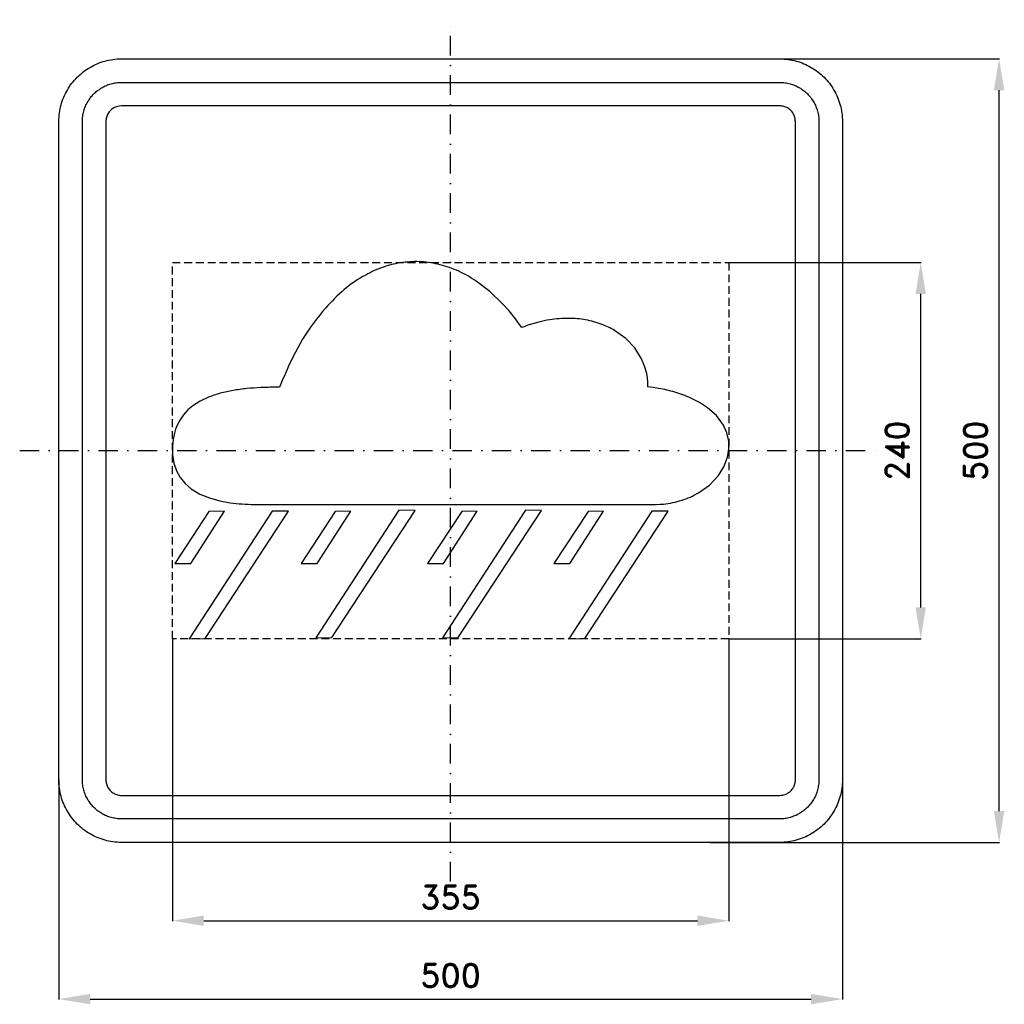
# Model space of a CAD drawing. Header units: millimetres. Extents: x -275 to 353, y -353 to 275.
import ezdxf

# ---------------------------------------------------------------- set-up
doc = ezdxf.new("R2010")
doc.units = ezdxf.units.MM
doc.header["$LTSCALE"] = 5
doc.linetypes.add('ČERCHOVANÁX2', pattern=[2, 1, -0.5, 0, -0.5])
doc.linetypes.add('ČÁRKOVANÁX2', pattern=[1.5, 1, -0.5])
doc.layers.add('Kóty', color=2, linetype='Continuous')
doc.layers.add('Značka', color=7, linetype='Continuous')
doc.styles.get("Standard").update_dxf_attribs({"font": 'romand.shx', "height": 15})
doc.dimstyles.get("Standard").update_dxf_attribs({"dimtxt": 15, "dimasz": 20, "dimexe": 0.18, "dimexo": 0.0625, "dimgap": 7.5, "dimtad": 1, "dimdec": 0, "dimzin": 0, "dimdsep": 46, "dimtxsty": 'Standard', "dimcen": 0.09, "dimadec": 0, "dimazin": 0, "dimtfac": 1, "dimtdec": 0, "dimtofl": 0, "dimtmove": 0, "dimatfit": 3, "dimfxl": 1, "dimtolj": 1, "dimtzin": 0, "dimarcsym": 0})

# ---------------------------------------------------------------- blocks, each defined once
blk = doc.blocks.new('*D0')
at = {"layer": 'Defpoints', "color": 0, "transparency": 16777216}
for p in [(151.8, 250), (350, 250), (165.85, -250)]:
    blk.add_point(p, dxfattribs=at)
at = {"layer": 'Kóty', "color": 0, "lineweight": -2, "transparency": 16777216}
for p, q in [((151.86, 250), (350.18, 250)), ((350, -230), (350, 230)), ((165.91, -250), (350.18, -250))]:
    blk.add_line(p, q, dxfattribs=at)
at = {"layer": 'Kóty', "color": 0, "transparency": 16777216}
for points in [[(346.67, 230), (353.33, 230), (350, 250)], [(346.67, -230), (353.33, -230), (350, -250)]]:
    blk.add_solid(points, dxfattribs=at)
at = {"layer": 'Kóty', "color": 0, "transparency": 16777216, "insert": (335, 0), "char_height": 15, "attachment_point": 5, "rotation": 90}
blk.add_mtext('\\A1;500', dxfattribs=at)
blk = doc.blocks.new('*D1')
at = {"layer": 'Defpoints', "color": 0, "transparency": 16777216}
for p in [(250, -192.5), (-250, -210), (250, -350)]:
    blk.add_point(p, dxfattribs=at)
at = {"layer": 'Kóty', "color": 0, "lineweight": -2, "transparency": 16777216}
for p, q in [((250, -192.56), (250, -350.18)), ((-250, -210.06), (-250, -350.18)), ((-230, -350), (230, -350))]:
    blk.add_line(p, q, dxfattribs=at)
at = {"layer": 'Kóty', "color": 0, "transparency": 16777216}
for points in [[(-230, -346.67), (-230, -353.33), (-250, -350)], [(230, -346.67), (230, -353.33), (250, -350)]]:
    blk.add_solid(points, dxfattribs=at)
at = {"layer": 'Kóty', "color": 0, "transparency": 16777216, "insert": (0, -335), "char_height": 15, "attachment_point": 5}
blk.add_mtext('\\A1;500', dxfattribs=at)
blk = doc.blocks.new('*D2')
at = {"layer": 'Defpoints', "color": 0, "transparency": 16777216}
for p in [(-177.5, -120), (177.5, -120), (177.5, -300)]:
    blk.add_point(p, dxfattribs=at)
at = {"layer": 'Kóty', "color": 0, "lineweight": -2, "transparency": 16777216}
for p, q in [((-177.5, -120.06), (-177.5, -300.18)), ((177.5, -120.06), (177.5, -300.18)), ((-157.5, -300), (157.5, -300))]:
    blk.add_line(p, q, dxfattribs=at)
at = {"layer": 'Kóty', "color": 0, "transparency": 16777216}
for points in [[(-157.5, -296.67), (-157.5, -303.33), (-177.5, -300)], [(157.5, -296.67), (157.5, -303.33), (177.5, -300)]]:
    blk.add_solid(points, dxfattribs=at)
at = {"layer": 'Kóty', "color": 0, "transparency": 16777216, "insert": (0, -285), "char_height": 15, "attachment_point": 5}
blk.add_mtext('\\A1;355', dxfattribs=at)
blk = doc.blocks.new('*D3')
at = {"layer": 'Defpoints', "color": 0, "transparency": 16777216}
for p in [(177.5, 120), (300, 120), (177.5, -120.06)]:
    blk.add_point(p, dxfattribs=at)
at = {"layer": 'Kóty', "color": 0, "lineweight": -2, "transparency": 16777216}
for p, q in [((177.56, 120), (300.18, 120)), ((300, -100.06), (300, 100)), ((177.56, -120.06), (300.18, -120.06))]:
    blk.add_line(p, q, dxfattribs=at)
at = {"layer": 'Kóty', "color": 0, "transparency": 16777216}
for points in [[(296.67, 100), (303.33, 100), (300, 120)], [(296.67, -100.06), (303.33, -100.06), (300, -120.06)]]:
    blk.add_solid(points, dxfattribs=at)
at = {"layer": 'Kóty', "color": 0, "transparency": 16777216, "insert": (285, -0.03), "char_height": 15, "attachment_point": 5, "rotation": 90}
blk.add_mtext('\\A1;240', dxfattribs=at)

msp = doc.modelspace()

# ---------------------------------------------------------------- linework, layer by layer
at = {"layer": 'Značka', "color": 6, "linetype": 'ČERCHOVANÁX2', "ltscale": 2.5}
for points in [[(0, -275), (0, 275)], [(-275, 0), (275, 0)]]:
    msp.add_lwpolyline(points, dxfattribs=at)
at = {"layer": 'Značka', "color": 5}
for points in [[(-210, -250), (-210.157, -250), (-210.314, -249.999, -0.0321795), (-215.479, -249.637, -0.0354417), (-220.555, -248.582, -0.0362703), (-225.464, -246.923, -0.0344214), (-230.091, -244.589, -0.0337228), (-234.402, -241.714, -0.0340857), (-238.284, -238.284, -0.0342101), (-241.717, -234.403, -0.0342303), (-244.589, -230.091, -0.0340422), (-246.906, -225.46, -0.0334123), (-248.582, -220.555, -0.0341272), (-249.654, -215.477, -0.0367437), (-249.999, -210.314), (-250, -210.157), (-250, -210), (-250, 210), (-250, 210.157), (-249.999, 210.314, -0.0321794), (-249.637, 215.479, -0.0354442), (-248.582, 220.555, -0.0362649), (-246.923, 225.464, -0.0344166), (-244.589, 230.091, -0.0337177), (-241.714, 234.402, -0.0340796), (-238.284, 238.284, -0.0342128), (-234.403, 241.717, -0.0342224), (-230.091, 244.589, -0.0340475), (-225.46, 246.906, -0.033405), (-220.555, 248.582, -0.0341289), (-215.477, 249.654, -0.0367407), (-210.314, 249.999), (-210.157, 250), (-210, 250), (210, 250), (210.157, 250), (210.314, 249.999, -0.0321794), (215.479, 249.637, -0.0354428), (220.555, 248.582, -0.0362594), (225.464, 246.923, -0.0344088), (230.091, 244.589, -0.0337189), (234.402, 241.714, -0.0340731), (238.284, 238.284, -0.0342144), (241.717, 234.403, -0.0342259), (244.589, 230.091, -0.0340499), (246.906, 225.46, -0.0334066), (248.582, 220.555, -0.0341277), (249.654, 215.477, -0.0367414), (249.999, 210.314), (250, 210.157), (250, 210), (250, -210), (250, -210.157), (249.999, -210.314, -0.0321795), (249.637, -215.479, -0.0354421), (248.582, -220.555, -0.0362592), (246.923, -225.464, -0.0344116), (244.589, -230.091, -0.033722), (241.714, -234.402, -0.0340791), (238.284, -238.284, -0.0342076), (234.403, -241.717, -0.0342334), (230.091, -244.589, -0.0340472), (225.46, -246.906, -0.0334177), (220.555, -248.582, -0.0341277), (215.477, -249.654, -0.0367473), (210.314, -249.999), (210.157, -250), (210, -250), (-210, -250)], [(-210, -235), (-210.098, -235), (-210.196, -234.999, -0.0321795), (-213.424, -234.773, -0.0354416), (-216.597, -234.114, -0.0362629), (-219.665, -233.077, -0.0344152), (-222.557, -231.618, -0.0337193), (-225.251, -229.821, -0.034085), (-227.678, -227.678, -0.0342046), (-229.823, -225.252, -0.034229), (-231.618, -222.557, -0.0340469), (-233.066, -219.663, -0.0334131), (-234.114, -216.597, -0.0341266), (-234.784, -213.423, -0.0367459), (-234.999, -210.196), (-235, -210.098), (-235, -210), (-235, 210), (-235, 210.098), (-234.999, 210.196, -0.0321788), (-234.773, 213.424, -0.0354481), (-234.114, 216.597, -0.0362683), (-233.077, 219.665, -0.0344122), (-231.618, 222.557, -0.0337222), (-229.821, 225.251, -0.0340955), (-227.678, 227.678, -0.0341878), (-225.252, 229.823, -0.0342259), (-222.557, 231.618, -0.0340259), (-219.663, 233.066, -0.0334071), (-216.597, 234.114, -0.0341381), (-213.423, 234.784, -0.0367365), (-210.196, 234.999), (-210.098, 235), (-210, 235), (210, 235), (210.098, 235), (210.196, 234.999, -0.0321976), (213.424, 234.773, -0.0354366), (216.597, 234.114, -0.0362483), (219.665, 233.077, -0.0343996), (222.557, 231.618, -0.0337259), (225.251, 229.821, -0.0340903), (227.678, 227.678, -0.0341924), (229.823, 225.252, -0.0342246), (231.618, 222.557, -0.0340342), (233.066, 219.663, -0.033413), (234.114, 216.597, -0.0341406), (234.784, 213.423, -0.0367343), (234.999, 210.196), (235, 210.098), (235, 210), (235, -210), (235, -210.098), (234.999, -210.196, -0.0321983), (234.773, -213.424, -0.0354324), (234.114, -216.597, -0.0362459), (233.077, -219.665, -0.0344078), (231.618, -222.557, -0.0337232), (229.821, -225.251, -0.034081), (227.678, -227.678, -0.0342138), (225.252, -229.823, -0.0342285), (222.557, -231.618, -0.0340468), (219.663, -233.066, -0.0334175), (216.597, -234.114, -0.0341268), (213.423, -234.784, -0.036739), (210.196, -234.999), (210.098, -235), (210, -235), (-210, -235)], [(-210, -220), (210, -220), (210.039, -220), (210.079, -220, 0.032183), (211.37, -219.909, 0.0354467), (212.639, -219.646, 0.0362744), (213.866, -219.231, 0.0344144), (215.023, -218.647, 0.033745), (216.1, -217.928, 0.0340968), (217.071, -217.071, 0.0341871), (217.929, -216.101, 0.0342063), (218.647, -215.023, 0.0340292), (219.227, -213.865, 0.0334622), (219.646, -212.639, 0.0341275), (219.914, -211.369, 0.036765), (220, -210.079), (220, -210.039), (220, -210), (220, 210), (220, 210.039), (220, 210.079, 0.032183), (219.909, 211.37, 0.0354928), (219.646, 212.639, 0.0362965), (219.231, 213.866, 0.0344255), (218.647, 215.023, 0.0337541), (217.928, 216.1, 0.0340968), (217.071, 217.071, 0.0342115), (216.101, 217.929, 0.0341795), (215.023, 218.647, 0.0340137), (213.865, 219.227, 0.0334698), (212.639, 219.646, 0.0341235), (211.369, 219.914, 0.0367638), (210.079, 220), (210.039, 220), (210, 220), (-210, 220), (-210.039, 220), (-210.079, 220), (-211.37, 219.909), (-212.639, 219.646, 0.0362814), (-213.866, 219.231, 0.0344198), (-215.023, 218.647, 0.033728), (-216.1, 217.928, 0.0340771), (-217.071, 217.071, 0.0342342), (-217.929, 216.101, 0.0342041), (-218.647, 215.023, 0.0340291), (-219.227, 213.865, 0.0334198), (-219.646, 212.639, 0.0341179), (-219.914, 211.369, 0.0367402), (-220, 210.079), (-220, 210.039), (-220, 210), (-220, -210), (-220, -210.039), (-220, -210.079, 0.0321735), (-219.909, -211.37, 0.0354428), (-219.646, -212.639, 0.0362649), (-219.231, -213.866, 0.0344139), (-218.647, -215.023, 0.0337189), (-217.928, -216.1, 0.0340819), (-217.071, -217.071, 0.0342185), (-216.101, -217.929, 0.0342259), (-215.023, -218.647, 0.0340499), (-213.865, -219.227, 0.0334066), (-212.639, -219.646, 0.0341277), (-211.369, -219.914, 0.0367414), (-210.079, -220), (-210.039, -220), (-210, -220)], [(-122.07, -34.279), (131.35, -34.416), (133.64, -34.265), (135.93, -34.07, 0.0514721), (147.49, -31.714, 0.0612964), (158.25, -26.843), (165.16, -21.985), (170.91, -15.812), (174.42, -10.299), (176.74, -4.203), (177.63, 0.916), (177.5, 6.106), (176.33, 11.363), (174.11, 16.278), (169.66, 22.369), (163.97, 27.359), (158.76, 30.757), (153.2, 33.529, 0.0334769), (143.16, 37.254, 0.0290849), (132.72, 39.699), (129.33, 40.287), (125.93, 40.814), (125.91, 42.235), (125.86, 43.655), (125.6, 46.427), (125.12, 49.174), (123.81, 53.996), (121.86, 58.607), (117.48, 65.602), (111.75, 71.563), (104.61, 76.732, 0.0438685), (96.64, 80.488, 0.0487157), (86.14, 83.422, 0.0451732), (75.29, 84.349, 0.0230507), (69.26, 84.153, 0.0199596), (63.26, 83.439, 0.0227782), (56.19, 82.026), (49.28, 79.955), (47.32, 79.252), (45.36, 78.521), (43.39, 81.301), (41.37, 84.05), (37.31, 89.136), (32.95, 93.982), (25.02, 101.578), (16.25, 108.201, 0.0419935), (5.24, 114.435, 0.048558), (-6.7, 118.59, 0.0494028), (-18.56, 120.489, 0.0507852), (-30.54, 120, 0.0511601), (-42.76, 117.175, 0.0454523), (-54.21, 112.061, 0.0513141), (-67.88, 102.737, 0.0394166), (-79.68, 91.061, 0.0464057), (-94.44, 71.031, 0.0375263), (-105.63, 48.868), (-107.41, 44.661), (-109.13, 40.437), (-111.24, 40.441, 0.0019965), (-113.35, 40.434, 0.0051124), (-117.34, 40.362), (-121.33, 40.207, 0.0137838), (-130.06, 39.571, 0.0185207), (-138.73, 38.372, 0.0249985), (-147.02, 36.59, 0.0350013), (-155.02, 33.832), (-159.9, 31.51), (-164.44, 28.585), (-167.6, 25.951), (-170.38, 22.926), (-172.67, 19.713), (-174.49, 16.219), (-175.47, 13.735), (-176.24, 11.177), (-177.1, 7.017), (-177.5, 2.778), (-177.45, -2.7), (-176.56, -8.096), (-174.97, -12.818), (-172.54, -17.164), (-169.34, -21.081), (-165.5, -24.373), (-159.98, -27.739), (-153.98, -30.19), (-147.37, -32.06), (-140.61, -33.26, 0.0189614), (-133.03, -34.048, 0.0168227), (-125.41, -34.291, 0.0026103), (-123.74, -34.291), (-122.07, -34.279)]]:
    msp.add_lwpolyline(points, format="xyb", dxfattribs=at)
at = {"layer": 'Značka', "color": 6, "linetype": 'ČÁRKOVANÁX2'}
msp.add_lwpolyline([(-177.5, -120), (-177.5, 120), (177.5, 120), (177.5, -120), (-177.5, -120)], dxfattribs=at)
at = {"layer": 'Značka', "color": 5}
for points in [[(-176.03, -71.954), (-165.88, -71.97), (-144.32, -38.705), (-154.2, -38.778), (-176.03, -71.954)], [(-166.82, -120), (-156.63, -119.928), (-103.46, -38.705), (-113.81, -38.625), (-166.82, -120)], [(-95.4, -71.954), (-85.24, -71.97), (-63.68, -38.705), (-73.58, -38.778), (-95.4, -71.954)], [(-86.06, -119.422), (-75.86, -119.341), (-22.7, -38.119), (-33.04, -38.047), (-86.06, -119.422)], [(-14.77, -71.954), (-4.62, -71.97), (16.94, -38.705), (7.05, -38.778), (-14.77, -71.954)], [(-5.29, -119.422), (4.9, -119.341), (58.06, -38.119), (47.72, -38.047), (-5.29, -119.422)], [(65.86, -71.954), (76, -71.97), (97.56, -38.705), (87.68, -38.778), (65.86, -71.954)], [(75.47, -120), (85.67, -119.928), (138.82, -38.705), (128.48, -38.625), (75.47, -120)]]:
    msp.add_lwpolyline(points, dxfattribs=at)

# ---------------------------------------------------------------- dimensions: what is measured, and where the dimension line sits
at = {"layer": 'Kóty'}
for base, p1, p2, picture, middle in [((350, 250), (165.85, -250), (151.801, 250), '*D0', (335, 0)), ((300, 120), (177.5, -120.062), (177.5, 120), '*D3', (285, -0.031))]:
    dim = msp.add_linear_dim(base=base, p1=p1, p2=p2, angle=90, dimstyle='Standard', dxfattribs=at)
    dim.commit()
    dim.dimension.update_dxf_attribs({"geometry": picture, "text_midpoint": middle})
for base, p1, p2, picture, middle in [((177.5, -300), (-177.5, -120), (177.5, -120), '*D2', (0, -285)), ((250, -350), (-250, -210), (250, -192.5), '*D1', (0, -335))]:
    dim = msp.add_linear_dim(base=base, p1=p1, p2=p2, dimstyle='Standard', dxfattribs=at)
    dim.commit()
    dim.dimension.update_dxf_attribs({"geometry": picture, "text_midpoint": middle})

doc.saveas('drawing.dxf')
